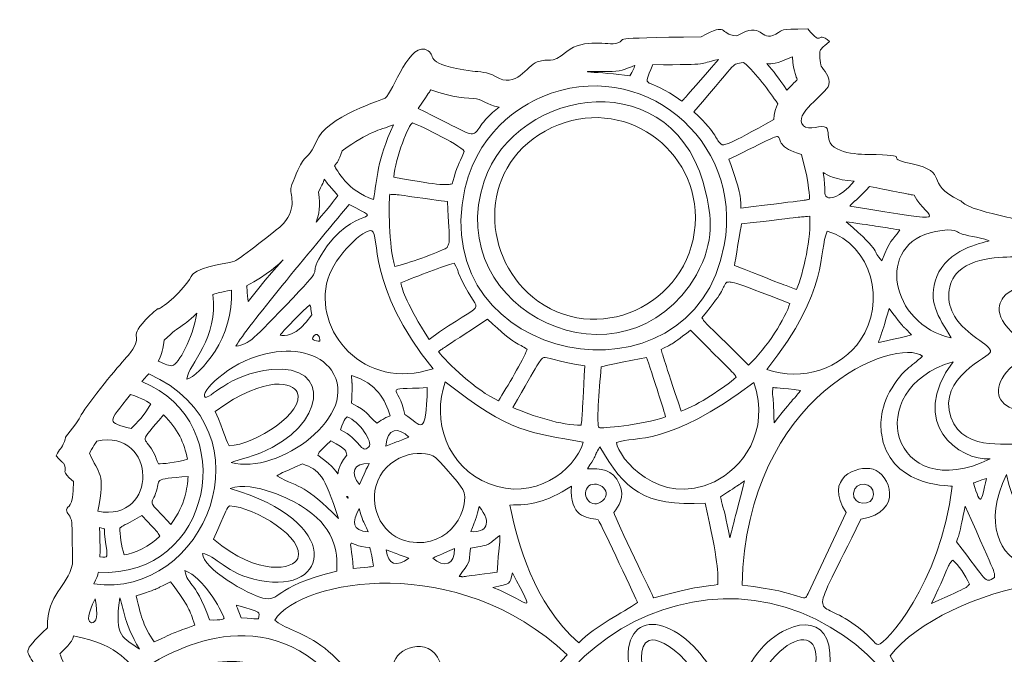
# Model space of a CAD drawing. Header units: inches. Extents: x 45 to 816, y 18 to 847.
# Tile 3 of 5: x 45 to 437, y 595 to 847. Entities that reach past the tile are written whole.
import ezdxf

# ---------------------------------------------------------------- set-up
doc = ezdxf.new("R2010")
doc.units = ezdxf.units.IN
doc.header["$MEASUREMENT"] = 0
doc.layers.add('Layer 1', color=7, linetype='Continuous')

msp = doc.modelspace()

# ---------------------------------------------------------------- linework, layer by layer
at = {"layer": 'Layer 1', "lineweight": 0}
for points, knots in [([(57.69, 560.61), (56.19, 561.39), (57.04, 562.72), (51.96, 565.59), (52.01, 581.51), (53.72, 577.62), (54.49, 580.3), (54.93, 581.79), (52.3, 588.13), (51.71, 589.35), (48.23, 596.55), (45.29, 594.41), (56.32, 605.12), (56.34, 619.07), (64.18, 620.88), (66.26, 630.34), (66.41, 631.05), (66.09, 646.66), (66.07, 646.8), (65.68, 649.97), (63.8, 650.45), (63.96, 651.95), (64.21, 654.23), (66.7, 651.57), (66.7, 663.35), (61.23, 667.69), (64.28, 667.07), (63.17, 669.78), (62.62, 671.11), (62.77, 669.91), (59.84, 673.5), (61.25, 676.62), (61.9, 676.08), (63.06, 679.18), (64.23, 682.27), (62.55, 679.76), (64.49, 682.18), (70.25, 689.32), (68.43, 688.03), (71.25, 692.01), (79.82, 704.1), (87.54, 712.3), (89.36, 714.64), (95.39, 722.37), (86.99, 719.52), (97.12, 729.3), (102.6, 734.59), (98.13, 729.69), (103.85, 734.18), (111.57, 740.24), (113.78, 745.48), (114.41, 746.05), (117.52, 748.85), (129.49, 750.43), (130.84, 750.94), (132.59, 751.61), (148.82, 764.45), (149.03, 764.66), (156.1, 771.46), (152.99, 776.93), (153.17, 779.86), (153.22, 780.68), (156.05, 787.46), (157.06, 789.36), (159.05, 793.14), (161.14, 792.64), (163.41, 798.72), (167, 808.33), (190.44, 815.52), (190.78, 815.79), (193.94, 818.31), (200.71, 839.57), (207.86, 834.68), (211.35, 832.3), (205.68, 829.3), (225.49, 826.61), (228.38, 826.22), (231.53, 826.37), (234.73, 824.42), (242.92, 819.44), (247.16, 828.76), (251.26, 830.25), (256.37, 832.12), (256.24, 828.84), (263.04, 834.36), (269.96, 839.96), (279.71, 836.66), (283, 837.72), (288.44, 839.47), (275.95, 839.63), (316.59, 840.27), (327.84, 846.31), (323, 841.31), (330.78, 840.58), (341.08, 847.05), (339.88, 837.8), (346.22, 841.28), (350.12, 843.41), (346.39, 843.07), (359.01, 843.43), (365.48, 835.54), (361.84, 843.22), (367.69, 838.37), (364.46, 835.65), (364.25, 835.44), (363.97, 834.78), (363.54, 833.73), (363.86, 829.77), (364.37, 828.58), (365, 827.09), (368.33, 824.38), (367.39, 821.11), (366.33, 817.39), (352.83, 809.34), (357.23, 804.84), (359.31, 802.7), (364.67, 805.4), (366.27, 804.16), (367.48, 803.23), (366.88, 799.61), (367.89, 798), (371.18, 792.75), (384.14, 793.47), (386.15, 793.38), (401.38, 792.72), (388.11, 792.31), (399.98, 789.79), (416.29, 786.33), (404.6, 782.26), (419.57, 775.09), (421.31, 774.25), (420.19, 772.43), (438.28, 768.51), (446.17, 766.8), (441.99, 764.09), (449.63, 764.5), (456.4, 764.87), (459.04, 773.14), (459.27, 774.14), (460.56, 779.75), (451.55, 782.51), (465.55, 790.49), (469.11, 792.51), (467.39, 793.4), (475.71, 793.42), (487.38, 793.45), (486.5, 790.27), (490.82, 785.76), (494.96, 785.26), (504.44, 785.27), (505.67, 784.79), (509.58, 783.27), (511.73, 779.59), (512.13, 779.38), (514.04, 778.36), (526.87, 779.77), (532.37, 777.72), (540.51, 774.69), (543.05, 775.44), (544.71, 775.14), (546.51, 774.81), (549.88, 772.21), (551.89, 772.54), (554.02, 772.9), (551.77, 773.66), (557.55, 775.38), (563.23, 777.07), (560.45, 780.81), (570.01, 779.74), (575.74, 784.9), (577.15, 781.06), (582.78, 779.21), (589.9, 776.88), (600.52, 779.29), (602.37, 778.78), (606.66, 777.61), (613.93, 763.86), (612.4, 755.61), (610.18, 743.56), (612.21, 746.4), (609.73, 743.54), (601.29, 746.34), (595.48, 761.24), (591.55, 764.52), (591.02, 764.17), (587.34, 762.42), (590.88, 756.17), (597.98, 743.62), (597.47, 748.05), (599.52, 745.78), (601.3, 743.82), (598.13, 744.85), (609.89, 726.35), (613.95, 719.96), (614.17, 713.02), (624.22, 702.71), (627.2, 699.66), (627.66, 700.48), (628.58, 699.13), (631.1, 695.39), (625.55, 694.32), (633.82, 685.15), (642.48, 675.56), (641.59, 678.92), (643.26, 675.19), (649.53, 661.16), (649.36, 673.72), (650.99, 653.63), (653.54, 622.11), (668.39, 646.6), (675.77, 610.67), (676.51, 607.08), (676.9, 608.62), (678.43, 605.81), (679.47, 603.89), (679.11, 602.89), (680.8, 600.9), (686.96, 593.67), (684.61, 598.06), (688.85, 595.14), (705.28, 583.84), (697.92, 593.7), (712.93, 578.85), (717.98, 573.85), (714.06, 575.87), (720.13, 572.18), (732.98, 564.35), (721.18, 557.38), (722.07, 554.81), (722.57, 553.36), (725.95, 553.4), (728.19, 551.57), (738.36, 543.26), (739.54, 539.99), (746.34, 541.09), (752.88, 542.14), (751.57, 544.41), (755.6, 545.7), (761.78, 547.67), (759.79, 543.81), (768.08, 548.57), (770.97, 550.23), (779.21, 550.24), (781.93, 551.4), (791.55, 555.48), (787.25, 555.55), (792.65, 556.49), (796.65, 557.19), (803.04, 556.88), (804.76, 557.68), (814.88, 562.38), (815.6, 563.07), (815.3, 551.29), (815.13, 544.66), (814.31, 544.25), (812, 541.62), (812.85, 523.54), (813.28, 535.16), (804.03, 514.69), (790.24, 484.18), (801.32, 497.98), (785.52, 474.43), (780.25, 466.57), (783.98, 469.12), (770.13, 457.13), (767.44, 454.8), (768.1, 453.54), (765.34, 450.72), (756.31, 441.53), (760.27, 447.85), (738.69, 426.16), (715.25, 402.6), (715.49, 400.61), (709.07, 396.04), (704.95, 393.1), (705.44, 391.24), (702.6, 388.77), (694.26, 381.54), (695.16, 378.61), (689.2, 368.33), (689.14, 368.23), (684.04, 361.24), (682.94, 357.36), (680.77, 349.64), (679.85, 353.14), (679.27, 348.86), (678.22, 341.08), (687.71, 339.39), (685.94, 331.1), (683.77, 321), (685.35, 324.59), (684.59, 321.43), (683.47, 316.86), (682.73, 322.72), (688.79, 309.36), (690.7, 305.15), (689.32, 302.11), (691.29, 299.16), (694.13, 294.9), (695.67, 295.4), (696.43, 294.23), (697.22, 293.02), (696.95, 286.86), (696.75, 286.3), (695.73, 283.39), (692.43, 284.71), (693.14, 274.67), (694.23, 259.36), (692.78, 257.49), (693.11, 251.95), (693.35, 247.74), (694.05, 244.7), (693.02, 242.56), (692.46, 241.38), (691.43, 240.75), (691.25, 239.87), (691.07, 239), (691.95, 237.41), (691.78, 236.4), (691.69, 235.87), (689.69, 232.63), (689.66, 232.61), (688.24, 231.15), (685.38, 231.1), (683.58, 228.45), (681.05, 224.74), (685.31, 227.73), (678.09, 221.8), (674.22, 218.63), (674.22, 218.16), (674.18, 218.13), (671.82, 216.29), (666.6, 218.09), (663, 215.81), (655.07, 210.77), (660.47, 215.04), (653.17, 211.28), (644.82, 206.99), (649, 207.14), (645.22, 202.47), (641.83, 198.29), (641.56, 198.83), (637.92, 198.83), (616.6, 177.04), (621.68, 183.53), (624.8, 175.31), (625.78, 172.72), (625.44, 163.07), (625.88, 161.81), (626.48, 160.08), (627.05, 160.83), (628.79, 157.38), (626.41, 143.91), (624.18, 145.44), (627.13, 139.67), (623.13, 131.49), (615.57, 128.26), (610.53, 126.97), (609.53, 126.71), (598.64, 122.2), (597.98, 121.48), (594.46, 117.62), (596.77, 112.49), (596.51, 110.04), (596.35, 108.61), (596.63, 110), (592.33, 98.32), (587.45, 85.09), (589.12, 88.18), (579.46, 79.07), (579.36, 78.98), (526.76, 30.4), (526.66, 30.31), (515.35, 31.64), (516.36, 27.82), (512.14, 26.96), (508.07, 26.14), (486.69, 27.31), (482.02, 26.94), (478.07, 26.62), (477.44, 25.71), (470.05, 25.54), (458.42, 25.29), (462.05, 17.58), (454.19, 21.94), (450.78, 23.83), (449.53, 23.4), (448.4, 24.08), (446.92, 24.98), (437.26, 37.44), (439.1, 42.35), (439.45, 43.28), (440.22, 43.88), (442.75, 46.22), (439.15, 63.78), (437.87, 58.21), (435.86, 65.95), (434.54, 71), (433.92, 67.86), (432.34, 73.71), (431.25, 77.71), (431.16, 76.45), (429.97, 78.88), (423.31, 92.41), (430.21, 84.95), (414.12, 101.17), (403.88, 111.5), (408.21, 128.32), (405.79, 134.6), (397.95, 154.95), (405.07, 158.13), (394.43, 173.29), (394.36, 173.39), (381.01, 199.18), (376.07, 206.34), (374.09, 209.22), (376.72, 206.15), (372.77, 213.65), (372.04, 215.02), (371.76, 216.62), (371.52, 221.84), (370.56, 243.45), (374.01, 233.94), (374.95, 244.87), (375.47, 250.85), (376.94, 246.47), (378.62, 256.03), (380.75, 268.07), (389, 275.22), (392.72, 278.87), (393.71, 297.46), (394.36, 288.7), (395.87, 293.67), (397.5, 299.04), (387.11, 301.72), (388.16, 311.96), (390.26, 332.57), (388.83, 325.97), (382.07, 338.91), (380.85, 341.24), (379.7, 341.86), (379.34, 342.51), (378.56, 343.93), (378.67, 349.69), (378.27, 350.71), (377.68, 352.18), (375.77, 353.25), (375.22, 354.59), (373.27, 359.27), (378.68, 357.23), (368.54, 368.03), (328.98, 410.15), (339.94, 407.28), (342.27, 412.82), (342.65, 413.72), (342.77, 415.24), (343.71, 416.2), (344.88, 417.39), (348.05, 417.63), (348.4, 418.49), (348.95, 419.86), (346.43, 421.1), (346.11, 422.81), (345.99, 423.41), (346.2, 422.81), (346.51, 430.45), (339.4, 435.28), (345.91, 431.79), (347.34, 441.49), (347.88, 445.17), (347.15, 446.44), (348.03, 448.31), (351.47, 455.57), (349.71, 455.04), (348.04, 457.56), (346.46, 459.93), (346.84, 461.96), (345.36, 463.16), (343.92, 464.33), (341.54, 463.8), (340.48, 464.38), (340.43, 464.41), (335.8, 469.19), (335.56, 469.57), (330.94, 476.84), (330.45, 470.82), (324.37, 470.97), (312.05, 471.27), (316.79, 469.78), (312.39, 468.33), (312.13, 468.25), (308.91, 467.47), (306.35, 469.09), (297.41, 474.75), (300.72, 480.42), (291.73, 487.27), (290.29, 488.37), (289, 490.79), (251.2, 488.76), (248.78, 486.41), (248.18, 485.79), (247.52, 485.48), (247.36, 485.41), (228.59, 481.35), (227.82, 480.89), (206.94, 468.47), (212.8, 478.09), (197.13, 478.48), (172.57, 479.09), (154.24, 460.54), (136.04, 476.09), (93.02, 512.81), (106.05, 497.5), (94.47, 509.72), (85.94, 518.72), (88.62, 521.53), (86.98, 525.47), (81, 539.86), (77.04, 538.05), (75.64, 541.31), (74.08, 544.95), (77.78, 543.12), (71.15, 548.59), (67.73, 551.41), (68.43, 549.47), (66.67, 552.87), (61.19, 563.45), (60.08, 559.38), (57.69, 560.61)], [0, 0, 0, 0, 1, 1, 1, 2, 2, 2, 3, 3, 3, 4, 4, 4, 5, 5, 5, 6, 6, 6, 7, 7, 7, 8, 8, 8, 9, 9, 9, 10, 10, 10, 11, 11, 11, 12, 12, 12, 13, 13, 13, 14, 14, 14, 15, 15, 15, 16, 16, 16, 17, 17, 17, 18, 18, 18, 19, 19, 19, 20, 20, 20, 21, 21, 21, 22, 22, 22, 23, 23, 23, 24, 24, 24, 25, 25, 25, 26, 26, 26, 27, 27, 27, 28, 28, 28, 29, 29, 29, 30, 30, 30, 31, 31, 31, 32, 32, 32, 33, 33, 33, 34, 34, 34, 35, 35, 35, 36, 36, 36, 37, 37, 37, 38, 38, 38, 39, 39, 39, 40, 40, 40, 41, 41, 41, 42, 42, 42, 43, 43, 43, 44, 44, 44, 45, 45, 45, 46, 46, 46, 47, 47, 47, 48, 48, 48, 49, 49, 49, 50, 50, 50, 51, 51, 51, 52, 52, 52, 53, 53, 53, 54, 54, 54, 55, 55, 55, 56, 56, 56, 57, 57, 57, 58, 58, 58, 59, 59, 59, 60, 60, 60, 61, 61, 61, 62, 62, 62, 63, 63, 63, 64, 64, 64, 65, 65, 65, 66, 66, 66, 67, 67, 67, 68, 68, 68, 69, 69, 69, 70, 70, 70, 71, 71, 71, 72, 72, 72, 73, 73, 73, 74, 74, 74, 75, 75, 75, 76, 76, 76, 77, 77, 77, 78, 78, 78, 79, 79, 79, 80, 80, 80, 81, 81, 81, 82, 82, 82, 83, 83, 83, 84, 84, 84, 85, 85, 85, 86, 86, 86, 87, 87, 87, 88, 88, 88, 89, 89, 89, 90, 90, 90, 91, 91, 91, 92, 92, 92, 93, 93, 93, 94, 94, 94, 95, 95, 95, 96, 96, 96, 97, 97, 97, 98, 98, 98, 99, 99, 99, 100, 100, 100, 101, 101, 101, 102, 102, 102, 103, 103, 103, 104, 104, 104, 105, 105, 105, 106, 106, 106, 107, 107, 107, 108, 108, 108, 109, 109, 109, 110, 110, 110, 111, 111, 111, 112, 112, 112, 113, 113, 113, 114, 114, 114, 115, 115, 115, 116, 116, 116, 117, 117, 117, 118, 118, 118, 119, 119, 119, 120, 120, 120, 121, 121, 121, 122, 122, 122, 123, 123, 123, 124, 124, 124, 125, 125, 125, 126, 126, 126, 127, 127, 127, 128, 128, 128, 129, 129, 129, 130, 130, 130, 131, 131, 131, 132, 132, 132, 133, 133, 133, 134, 134, 134, 135, 135, 135, 136, 136, 136, 137, 137, 137, 138, 138, 138, 139, 139, 139, 140, 140, 140, 141, 141, 141, 142, 142, 142, 143, 143, 143, 144, 144, 144, 145, 145, 145, 146, 146, 146, 147, 147, 147, 148, 148, 148, 149, 149, 149, 150, 150, 150, 151, 151, 151, 152, 152, 152, 153, 153, 153, 154, 154, 154, 155, 155, 155, 156, 156, 156, 157, 157, 157, 158, 158, 158, 159, 159, 159, 160, 160, 160, 161, 161, 161, 162, 162, 162, 163, 163, 163, 164, 164, 164, 165, 165, 165, 166, 166, 166, 167, 167, 167, 168, 168, 168, 169, 169, 169, 170, 170, 170, 171, 171, 171, 172, 172, 172, 173, 173, 173, 174, 174, 174, 175, 175, 175, 176, 176, 176, 176]), ([(222.53, 779.81), (206.63, 709.93), (313.3, 689.46), (325.75, 757.31), (333.49, 799.49), (292.34, 832.99), (253.24, 816.37), (249.52, 814.8), (228.41, 805.68), (222.53, 779.81)], [0, 0, 0, 0, 1, 1, 1, 2, 2, 2, 3, 3, 3, 3]), ([(314.64, 745.56), (286.21, 696.38), (212.76, 730.97), (230.18, 782.86), (242.78, 820.38), (306.99, 831.08), (318.61, 777.53), (320.28, 769.83), (322.24, 758.7), (314.64, 745.56)], [0, 0, 0, 0, 1, 1, 1, 2, 2, 2, 3, 3, 3, 3]), ([(288.19, 824.76), (292.48, 832.66), (289.26, 826.53), (281.1, 826.5), (260.48, 826.42), (276.95, 826.33), (288.19, 824.76)], [0, 0, 0, 0, 1, 1, 1, 2, 2, 2, 2]), ([(297.28, 829.16), (292.88, 818.01), (294.13, 825.65), (308.82, 814.57), (310.66, 816.53), (307.21, 812.61), (323.48, 831.24), (314.21, 829.35), (322.16, 829.09), (297.28, 829.16)], [0, 0, 0, 0, 1, 1, 1, 2, 2, 2, 3, 3, 3, 3]), ([(347.01, 813.61), (343.6, 818.74), (338.59, 825.58), (333.44, 830.05), (327.78, 828.54), (333.23, 832.99), (313.67, 810.44), (324.23, 800.35), (321.41, 799.98), (324.92, 797.19), (325.92, 797.38), (326.88, 796.76), (345.51, 807.35), (345.63, 809.06), (345.45, 809.89), (347.01, 813.61)], [0, 0, 0, 0, 1, 1, 1, 2, 2, 2, 3, 3, 3, 4, 4, 4, 5, 5, 5, 5]), ([(352.88, 832.32), (345.7, 829.17), (345.21, 829.5), (342.67, 829.59), (345.66, 826.03), (347.08, 824.42), (350.68, 819.04), (357.45, 826.44), (353.92, 818.96), (352.88, 832.32)], [0, 0, 0, 0, 1, 1, 1, 2, 2, 2, 3, 3, 3, 3]), ([(209.01, 819.16), (207.53, 817.08), (209.33, 819.67), (203.87, 811.78), (235.53, 796.12), (220.33, 800.46), (236.16, 812.21), (230.63, 813.41), (230.15, 815.01), (227.16, 815.51), (223.76, 816.08), (217.84, 815.74), (209.01, 819.16)], [0, 0, 0, 0, 1, 1, 1, 2, 2, 2, 3, 3, 3, 4, 4, 4, 4]), ([(314.24, 768.33), (314.23, 797.95), (282.33, 818.26), (254.44, 802.74), (227.19, 787.58), (229.13, 751.14), (251.59, 735.1), (277.6, 716.53), (314.24, 735.73), (314.24, 768.33)], [0, 0, 0, 0, 1, 1, 1, 2, 2, 2, 3, 3, 3, 3]), ([(327.62, 791.51), (332.81, 777.24), (332.3, 775.21), (332.35, 772.1), (361.44, 775.65), (357.23, 775.08), (359.65, 775.62), (359.63, 776.43), (359.87, 780.69), (356.52, 793.46), (338, 798.45), (360.3, 807.47), (327.62, 791.51)], [0, 0, 0, 0, 1, 1, 1, 2, 2, 2, 3, 3, 3, 4, 4, 4, 4]), ([(173.67, 794.93), (172.09, 790.48), (171.9, 790.57), (170.63, 788.84), (171.3, 787.65), (175.74, 778.78), (186.16, 775.5), (187.58, 783.56), (187.47, 790.91), (194.04, 805.15), (187.92, 802.99), (184.76, 802.75), (173.67, 794.93)], [0, 0, 0, 0, 1, 1, 1, 2, 2, 2, 3, 3, 3, 4, 4, 4, 4]), ([(222.28, 794.64), (220.45, 797.45), (202.04, 806.1), (201.66, 806), (200.28, 805.64), (194.81, 792.17), (194.16, 784.36), (214.16, 780.73), (215.3, 781.35), (217.46, 781.69), (219.65, 789.94), (219.83, 788.54), (222.28, 794.64)], [0, 0, 0, 0, 1, 1, 1, 2, 2, 2, 3, 3, 3, 4, 4, 4, 4]), ([(365.1, 786.25), (366.4, 778.64), (364.99, 777.6), (366.66, 776.45), (367.76, 775.69), (371.33, 775.65), (377.52, 782.79), (370.08, 783.17), (366.85, 785.28), (365.1, 786.25)], [0, 0, 0, 0, 1, 1, 1, 2, 2, 2, 3, 3, 3, 3]), ([(164.29, 778.48), (164.99, 772.45), (164.47, 770.07), (163.29, 766.45), (169.68, 773.89), (171.33, 776.25), (171.96, 777.08), (167.23, 782.47), (168.12, 781.41), (166.54, 783.56), (165.88, 781.83), (166.75, 783.6), (164.29, 778.48)], [0, 0, 0, 0, 1, 1, 1, 2, 2, 2, 3, 3, 3, 4, 4, 4, 4]), ([(401.28, 777.2), (397.66, 777.92), (400.1, 777.43), (383.55, 780.72), (375.44, 772.01), (379.59, 777.17), (375.67, 772.83), (419.73, 765.74), (406.93, 767.13), (401.28, 777.2)], [0, 0, 0, 0, 1, 1, 1, 2, 2, 2, 3, 3, 3, 3]), ([(192.59, 777.56), (192.15, 773.74), (192.13, 757.15), (194.65, 748.81), (199.51, 750.04), (211.41, 754.1), (215.44, 756.34), (216.42, 758.67), (216.67, 756.95), (215.52, 774.65), (194.44, 777.59), (195.49, 777.49), (192.59, 777.56)], [0, 0, 0, 0, 1, 1, 1, 2, 2, 2, 3, 3, 3, 4, 4, 4, 4]), ([(501.47, 774.25), (490.02, 774.7), (491, 774.79), (489.34, 775.01), (484.73, 769.52), (483.4, 764.95), (481.09, 764.97), (478.24, 764.99), (477.54, 771.75), (469.83, 778.11), (470.49, 770.92), (468.72, 766.62), (465.41, 761.95), (470.68, 761.64), (475.31, 758.67), (481.46, 747.47), (484.5, 752.3), (492.14, 766.4), (501.88, 760.48), (509.25, 756), (505.24, 741.5), (504.64, 738.86), (530.91, 745.63), (536.5, 728.61), (512.89, 715.69), (537.28, 701.65), (529.17, 685.92), (504.39, 692.76), (505.89, 686.11), (508.95, 673.44), (500.73, 670.18), (490.78, 666.24), (483.75, 679.84), (481.34, 683.66), (480.55, 682.21), (472.83, 666.59), (462.44, 670.09), (452.63, 673.4), (457.55, 689.95), (458.17, 692.51), (433.61, 686.06), (424.65, 702.38), (450.04, 715.69), (432.17, 725.9), (434.44, 733.18), (436.81, 736.46), (442.02, 743.73), (456.21, 739.37), (458.29, 738.98), (455.44, 749.23), (456.61, 752.94), (457.23, 755.34), (450.95, 752.84), (447.21, 753.47), (444.08, 753.99), (443.93, 753.83), (444.34, 753.5), (443.21, 752.98), (441.4, 752.13), (426.27, 753.86), (418.96, 746.87), (414.13, 742.25), (414.11, 734.59), (417.39, 729.04), (421.94, 721.33), (431.93, 717.71), (431.78, 714.94), (431.67, 712.92), (410.48, 704.66), (415.93, 688.86), (421.18, 673.63), (442.11, 680.07), (444.13, 677.35), (445.12, 676.02), (441.58, 662.39), (448.19, 654.43), (451.17, 650.84), (458.2, 646.66), (466.6, 650.91), (476.97, 656.15), (477.42, 666), (481.35, 665.98), (485.23, 665.95), (486.03, 655.4), (496.85, 650.66), (507.69, 645.91), (519.46, 653.58), (518.8, 669.42), (518.48, 677.22), (517.02, 675.16), (520.16, 678.92), (540.37, 677.17), (547.65, 684), (547.7, 693.72), (547.78, 709.3), (530.36, 711.54), (531.08, 715.88), (531.69, 719.57), (549.99, 724.76), (547.36, 739.86), (544.74, 754.94), (528.08, 752.11), (518.94, 752.97), (517.75, 758.29), (519.37, 760.32), (518.05, 768.09), (506.97, 768.41), (508.45, 768.26), (501.47, 774.25)], [0, 0, 0, 0, 1, 1, 1, 2, 2, 2, 3, 3, 3, 4, 4, 4, 5, 5, 5, 6, 6, 6, 7, 7, 7, 8, 8, 8, 9, 9, 9, 10, 10, 10, 11, 11, 11, 12, 12, 12, 13, 13, 13, 14, 14, 14, 15, 15, 15, 16, 16, 16, 17, 17, 17, 18, 18, 18, 19, 19, 19, 20, 20, 20, 21, 21, 21, 22, 22, 22, 23, 23, 23, 24, 24, 24, 25, 25, 25, 26, 26, 26, 27, 27, 27, 28, 28, 28, 29, 29, 29, 30, 30, 30, 31, 31, 31, 32, 32, 32, 33, 33, 33, 34, 34, 34, 35, 35, 35, 36, 36, 36, 36]), ([(176.45, 773.56), (161.01, 754.97), (135.8, 724.84), (131.32, 717.14), (137.06, 718.17), (137.58, 719.17), (154.13, 736.38), (167.9, 750.71), (159.52, 743.98), (165.27, 753.38), (178.45, 774.94), (192.63, 764.78), (176.45, 773.56)], [0, 0, 0, 0, 1, 1, 1, 2, 2, 2, 3, 3, 3, 4, 4, 4, 4]), ([(354.56, 739.71), (357.21, 745.87), (360.46, 760.84), (359.77, 768.83), (354.2, 768.39), (359.76, 768.94), (332.6, 765.79), (332.41, 764.69), (329.99, 750.39), (329.81, 749.29), (351.64, 740.68), (349.66, 741.41), (354.56, 739.71)], [0, 0, 0, 0, 1, 1, 1, 2, 2, 2, 3, 3, 3, 4, 4, 4, 4]), ([(395.69, 763.37), (387.35, 764.73), (387.92, 764.67), (374.33, 766.64), (389.41, 753.58), (384.05, 755.69), (388.47, 751.15), (391.82, 759.86), (392.42, 758.72), (395.69, 763.37)], [0, 0, 0, 0, 1, 1, 1, 2, 2, 2, 3, 3, 3, 3]), ([(431.23, 759), (426.36, 761.08), (422.46, 760.77), (419.23, 762.21), (418.58, 762.5), (417.81, 764.32), (409.87, 762.79), (385.32, 758.05), (391.94, 725.73), (416.07, 720.42), (410.77, 729.18), (406.56, 734.93), (410.35, 744.81), (414.46, 755.49), (427.96, 758.21), (431.23, 759)], [0, 0, 0, 0, 1, 1, 1, 2, 2, 2, 3, 3, 3, 4, 4, 4, 5, 5, 5, 5]), ([(135.63, 741.17), (135.69, 740.47), (135.61, 741.59), (136.17, 734.86), (157.99, 762.39), (151.51, 749.14), (135.63, 741.17)], [0, 0, 0, 0, 1, 1, 1, 2, 2, 2, 2]), ([(185.45, 763.02), (182.58, 764.23), (170.72, 753.13), (167.95, 743.84), (161.86, 723.44), (182.17, 698.94), (209.82, 708.16), (182.99, 741.25), (188.99, 761.52), (185.45, 763.02)], [0, 0, 0, 0, 1, 1, 1, 2, 2, 2, 3, 3, 3, 3]), ([(342.67, 707.92), (356.91, 702.84), (372.41, 708.37), (380, 719.6), (390.14, 734.61), (384.81, 757.32), (366.73, 762.9), (363.03, 754.91), (368.17, 739.78), (342.67, 707.92)], [0, 0, 0, 0, 1, 1, 1, 2, 2, 2, 3, 3, 3, 3]), ([(196.96, 742.38), (197.8, 739.12), (199.2, 734), (208.24, 719.81), (232.17, 737.4), (229, 727.41), (221.16, 743.54), (218.8, 748.43), (220.46, 746.34), (218.19, 750.17), (213.83, 748.96), (203.96, 745.18), (196.96, 742.38)], [0, 0, 0, 0, 1, 1, 1, 2, 2, 2, 3, 3, 3, 4, 4, 4, 4]), ([(326.75, 742.62), (324.02, 739.09), (327.05, 740.95), (316.87, 728.42), (318.67, 725.81), (315.52, 729.22), (335.39, 709.62), (342.84, 716.45), (350.18, 728.61), (351.89, 734.13), (326.83, 743.87), (328.88, 742.64), (326.75, 742.62)], [0, 0, 0, 0, 1, 1, 1, 2, 2, 2, 3, 3, 3, 4, 4, 4, 4]), ([(122.15, 737.67), (124.74, 720.48), (112.35, 709.9), (111.83, 703.97), (116.78, 705.28), (130.87, 720.81), (129.56, 739.45), (125, 738.61), (124.39, 738.33), (122.15, 737.67)], [0, 0, 0, 0, 1, 1, 1, 2, 2, 2, 3, 3, 3, 3]), ([(161.53, 729.64), (161.03, 733.81), (161.04, 732.75), (160.8, 733.64), (153.25, 726.69), (149.94, 722.72), (148.91, 721.51), (150.29, 721.28), (155.62, 720.51), (161.53, 729.64)], [0, 0, 0, 0, 1, 1, 1, 2, 2, 2, 3, 3, 3, 3]), ([(102.82, 719.5), (101.84, 713.89), (101.75, 713.79), (100.47, 711.16), (103.16, 710.02), (105.01, 709.14), (106.07, 709.41), (108.55, 710.04), (114.02, 720.06), (115.83, 730.22), (108.56, 723.52), (110.26, 726.57), (102.82, 719.5)], [0, 0, 0, 0, 1, 1, 1, 2, 2, 2, 3, 3, 3, 4, 4, 4, 4]), ([(391.43, 732.16), (387.34, 718.56), (388.39, 722.53), (387.13, 718.62), (389.02, 718.98), (393.7, 719.87), (400.34, 721.64), (394.74, 727.73), (400.21, 720.52), (391.43, 732.16)], [0, 0, 0, 0, 1, 1, 1, 2, 2, 2, 3, 3, 3, 3]), ([(247.28, 715.8), (243.45, 718.76), (243.29, 716.79), (231.53, 727.82), (211.91, 715.09), (213.93, 716.36), (212, 714.96), (215.35, 710.79), (226.85, 699.39), (235.9, 695.43), (239.14, 700.74), (245.79, 711.7), (247.28, 715.8)], [0, 0, 0, 0, 1, 1, 1, 2, 2, 2, 3, 3, 3, 4, 4, 4, 4]), ([(164.8, 719.2), (164.84, 719.25), (164.56, 723.1), (162.53, 721.33), (160.18, 719.28), (164.67, 719.05), (164.8, 719.2)], [0, 0, 0, 0, 1, 1, 1, 2, 2, 2, 2]), ([(312.34, 723.45), (302.76, 716.3), (306.21, 718.87), (300.69, 715.81), (301.43, 712.81), (301.62, 712.26), (308.57, 691.3), (315.59, 693.77), (325.54, 700.57), (330.53, 704.77), (329.33, 706.59), (333.2, 702.63), (312.34, 723.45)], [0, 0, 0, 0, 1, 1, 1, 2, 2, 2, 3, 3, 3, 4, 4, 4, 4]), ([(332.84, 622.02), (358.48, 619.27), (357.08, 614.28), (359.17, 618.72), (359.17, 618.72), (374.33, 650.9), (374.33, 650.9), (365.11, 664.79), (378.55, 669.9), (384.98, 668.15), (391.54, 666.37), (397.6, 651.14), (380.16, 648.35), (359.23, 605.37), (361.6, 617.3), (376.59, 607.1), (384.51, 601.71), (385.45, 598.37), (387.09, 598.38), (389.71, 598.4), (411.69, 622.03), (416.46, 661.39), (414.13, 661.68), (391.14, 661.57), (388.31, 682.49), (388.05, 684.37), (387.14, 691.78), (392.52, 700.59), (396.93, 707.81), (400.06, 708.85), (404.66, 713.14), (394.5, 721.12), (334.53, 698.37), (332.84, 622.02)], [0, 0, 0, 0, 1, 1, 1, 2, 2, 2, 3, 3, 3, 4, 4, 4, 5, 5, 5, 6, 6, 6, 7, 7, 7, 8, 8, 8, 9, 9, 9, 10, 10, 10, 11, 11, 11, 11]), ([(129.45, 670.88), (148.19, 665.51), (181.63, 690), (169.35, 707.59), (164.7, 714.27), (154.27, 716.79), (143.21, 714.11), (127.58, 710.32), (116.99, 698.51), (119.06, 696.88), (120.67, 695.62), (128.43, 706.14), (145.52, 707.84), (169.89, 710.26), (167.13, 685.3), (141.23, 674.72), (136.28, 672.7), (133.31, 672.35), (129.45, 670.88)], [0, 0, 0, 0, 1, 1, 1, 2, 2, 2, 3, 3, 3, 4, 4, 4, 5, 5, 5, 6, 6, 6, 6]), ([(253.88, 712.6), (252.7, 712.21), (251.83, 710.68), (241.6, 692.76), (249, 689.44), (261.42, 685.46), (268.78, 685.72), (269.14, 688.53), (269.09, 687.28), (270.24, 709.26), (258.15, 711.19), (255.15, 713.02), (253.88, 712.6)], [0, 0, 0, 0, 1, 1, 1, 2, 2, 2, 3, 3, 3, 4, 4, 4, 4]), ([(302.39, 688.99), (300.69, 695.28), (298.77, 700.47), (294.86, 712.65), (277.79, 709.34), (278.54, 709.34), (276.8, 708.86), (275.85, 699.24), (274.75, 685.62), (275.95, 684.71), (276.52, 684.27), (292.69, 685.7), (302.39, 688.99)], [0, 0, 0, 0, 1, 1, 1, 2, 2, 2, 3, 3, 3, 4, 4, 4, 4]), ([(416.8, 710.95), (379.53, 700.08), (392.51, 653.27), (431.6, 672.25), (419.56, 671.46), (398.41, 686.44), (416.8, 710.95)], [0, 0, 0, 0, 1, 1, 1, 2, 2, 2, 2]), ([(76.61, 627.19), (76.14, 625.78), (76.94, 627.42), (74.85, 622.52), (118.7, 616.18), (146.96, 683.57), (96.64, 706.18), (96.46, 705.97), (94.96, 704.3), (93.84, 703.05), (134.16, 687.01), (121.93, 624.55), (76.61, 627.19)], [0, 0, 0, 0, 1, 1, 1, 2, 2, 2, 3, 3, 3, 4, 4, 4, 4]), ([(123.07, 691.18), (127.16, 682.21), (126.5, 681.47), (128.69, 677.5), (138.95, 677.86), (159.37, 690.96), (155.71, 698.88), (154.14, 702.26), (144.14, 706.29), (123.07, 691.18)], [0, 0, 0, 0, 1, 1, 1, 2, 2, 2, 3, 3, 3, 3]), ([(177.42, 705.49), (177.46, 699.7), (177.85, 706.22), (177.42, 694.45), (184.71, 690.48), (182.4, 690.93), (187.45, 686.51), (190.73, 688.63), (189.74, 688.14), (192.71, 689.36), (190.76, 695.99), (187.56, 702.18), (177.42, 705.49)], [0, 0, 0, 0, 1, 1, 1, 2, 2, 2, 3, 3, 3, 4, 4, 4, 4]), ([(198.58, 689.92), (205.34, 685.7), (206.92, 680.01), (207.55, 700.67), (188.67, 699.49), (196.34, 702.31), (198.58, 689.92)], [0, 0, 0, 0, 1, 1, 1, 2, 2, 2, 2]), ([(214.67, 702.95), (209.28, 687.54), (215.25, 669.11), (232.24, 662.33), (249.63, 655.39), (266.31, 667.39), (269.63, 678.92), (248.4, 682.88), (240.85, 682.33), (214.67, 702.95)], [0, 0, 0, 0, 1, 1, 1, 2, 2, 2, 3, 3, 3, 3]), ([(282.84, 678.78), (283.47, 672.85), (299.77, 652.67), (321.82, 663.2), (332.73, 668.42), (344.19, 683), (337.57, 702.7), (302.31, 676.4), (290.74, 681.72), (282.84, 678.78)], [0, 0, 0, 0, 1, 1, 1, 2, 2, 2, 3, 3, 3, 3]), ([(345.14, 700.65), (344.61, 695.67), (345.27, 701.59), (345.58, 686.57), (355.78, 699.7), (352.59, 694.66), (356.08, 699.56), (348.92, 700.56), (345.24, 700.64), (345.14, 700.65)], [0, 0, 0, 0, 1, 1, 1, 2, 2, 2, 3, 3, 3, 3]), ([(89.7, 684.38), (92.05, 686.76), (94.8, 689.33), (97.47, 694.21), (96.23, 694.98), (94.49, 696.22), (89.41, 697.94), (80.08, 686.1), (79.78, 687.03), (89.7, 684.38)], [0, 0, 0, 0, 1, 1, 1, 2, 2, 2, 3, 3, 3, 3]), ([(100.55, 670.28), (101.74, 670.34), (107.66, 670.68), (112.03, 672.13), (110.87, 678.72), (108.2, 684.12), (102.56, 689.84), (92.24, 677.66), (94.81, 681.86), (98.42, 675.12), (100.59, 671.06), (98.62, 673.97), (100.55, 670.28)], [0, 0, 0, 0, 1, 1, 1, 2, 2, 2, 3, 3, 3, 4, 4, 4, 4]), ([(173.04, 683.83), (180.91, 680.07), (181.1, 673.97), (184.22, 677.03), (186.18, 678.95), (180.28, 687.3), (175.7, 689.06), (175.63, 688.98), (174.39, 688.51), (173.04, 683.83)], [0, 0, 0, 0, 1, 1, 1, 2, 2, 2, 3, 3, 3, 3]), ([(73.01, 674.52), (76.69, 665.95), (79.59, 667.18), (76.35, 651.44), (100.78, 646.9), (99.96, 684.39), (75.99, 679.36), (74.04, 676.32), (75.82, 679.34), (73.01, 674.52)], [0, 0, 0, 0, 1, 1, 1, 2, 2, 2, 3, 3, 3, 3]), ([(191.01, 677.35), (197.55, 679.89), (194.56, 678.75), (200.23, 680.87), (196.26, 685.01), (191.47, 684.8), (191.01, 677.35)], [0, 0, 0, 0, 1, 1, 1, 2, 2, 2, 2]), ([(169.17, 679.41), (163.48, 674.16), (164.82, 675.41), (163.95, 673.83), (177.8, 663.84), (167.57, 663.68), (175.48, 673.83), (175.06, 675.27), (175.8, 676.09), (169.17, 679.41)], [0, 0, 0, 0, 1, 1, 1, 2, 2, 2, 3, 3, 3, 3]), ([(200.4, 639.31), (216.79, 636.3), (225.15, 653.36), (221.68, 660.09), (220.12, 663.13), (211.42, 672.35), (210.82, 672.79), (205.35, 676.84), (190.36, 673.91), (187.06, 661.32), (184.71, 652.36), (189.71, 641.27), (200.4, 639.31)], [0, 0, 0, 0, 1, 1, 1, 2, 2, 2, 3, 3, 3, 4, 4, 4, 4]), ([(281.81, 651.01), (282.61, 648.1), (297.6, 617.04), (297.65, 616.93), (318.34, 622.44), (314.69, 620.87), (323.13, 622.27), (323.45, 626.62), (323.33, 631.19), (318.16, 654.66), (293.35, 653.26), (286.06, 660.15), (276.21, 677.09), (272.79, 671.43), (276.83, 677.18), (271.33, 668.37), (276.32, 668.39), (281.44, 668.53), (284.08, 662.11), (286.3, 656.71), (283.68, 653.51), (281.81, 651.01)], [0, 0, 0, 0, 1, 1, 1, 2, 2, 2, 3, 3, 3, 4, 4, 4, 5, 5, 5, 6, 6, 6, 7, 7, 7, 7]), ([(147.58, 665.51), (157.34, 660.38), (158.64, 662.23), (172.19, 648.54), (166.44, 666.39), (164.67, 667.62), (157.89, 670.31), (148.18, 666.03), (149.85, 666.84), (147.58, 665.51)], [0, 0, 0, 0, 1, 1, 1, 2, 2, 2, 3, 3, 3, 3]), ([(184.46, 670.43), (178.11, 670.73), (176.65, 666.64), (180.58, 662.06), (184.09, 670.02), (182.3, 666.52), (184.46, 670.43)], [0, 0, 0, 0, 1, 1, 1, 2, 2, 2, 2]), ([(99.41, 658.49), (97.48, 653.41), (95.97, 656.47), (105.48, 646.17), (111.55, 654.85), (111.79, 660.3), (112.39, 665.34), (97.34, 664.06), (101.72, 664.56), (99.41, 658.49)], [0, 0, 0, 0, 1, 1, 1, 2, 2, 2, 3, 3, 3, 3]), ([(171.48, 627.6), (171.96, 635.68), (170.59, 645.56), (157.09, 653.73), (154.14, 655.52), (138.5, 663.9), (129.13, 660.48), (174.34, 647.27), (169.05, 618.42), (140.87, 623.84), (127.34, 626.43), (123.01, 634.27), (118.1, 634.62), (117.9, 628.81), (136.36, 618.22), (142.03, 616.92), (149.5, 615.21), (144.85, 621.04), (171.48, 627.6)], [0, 0, 0, 0, 1, 1, 1, 2, 2, 2, 3, 3, 3, 4, 4, 4, 5, 5, 5, 6, 6, 6, 6]), ([(271.28, 660.92), (268.69, 657.41), (273.03, 651.91), (277.25, 655.61), (282.11, 659.87), (273.98, 664.58), (271.28, 660.92)], [0, 0, 0, 0, 1, 1, 1, 2, 2, 2, 2]), ([(327.95, 640.82), (328.34, 642.34), (330.71, 651.46), (333.87, 663.61), (330.44, 661.2), (333.04, 662.91), (324.28, 657.23), (325.39, 650.83), (324.79, 657.26), (327.95, 640.82)], [0, 0, 0, 0, 1, 1, 1, 2, 2, 2, 3, 3, 3, 3]), ([(385.17, 658.14), (385.36, 663.12), (377.69, 663.7), (377.19, 658.71), (376.67, 653.58), (384.97, 653.09), (385.17, 658.14)], [0, 0, 0, 0, 1, 1, 1, 2, 2, 2, 2]), ([(438.03, 666.06), (419.39, 626.91), (465.12, 613.81), (476.85, 650.53), (456.11, 636.63), (442.84, 643.98), (438.03, 666.06)], [0, 0, 0, 0, 1, 1, 1, 2, 2, 2, 2]), ([(424.92, 662.58), (428.06, 653.07), (427.73, 654.64), (430.14, 664.49), (424.5, 662.68), (425.3, 662.76), (424.92, 662.58)], [0, 0, 0, 0, 1, 1, 1, 2, 2, 2, 2]), ([(240.39, 653.93), (243.64, 638.74), (249.61, 615.13), (267.81, 599.09), (274.71, 606.12), (285.39, 610.95), (291.21, 615.18), (291.1, 615.48), (277.25, 645.33), (275.53, 648.07), (270.69, 649.05), (264.19, 649.02), (264.9, 661.45), (254.52, 654.62), (248.48, 653.96), (240.39, 653.93)], [0, 0, 0, 0, 1, 1, 1, 2, 2, 2, 3, 3, 3, 4, 4, 4, 5, 5, 5, 5]), ([(175.36, 657.33), (176.12, 656.41), (175.98, 656.38), (175.94, 657.28), (175.94, 657.28), (175.36, 657.33), (175.36, 657.33)], [0, 0, 0, 0, 1, 1, 1, 2, 2, 2, 2]), ([(155.96, 632.63), (159.16, 640.73), (138.97, 653.04), (128.75, 653.64), (126.92, 651.42), (127.75, 651.94), (122.46, 640.34), (140.61, 625.13), (154.33, 628.51), (155.96, 632.63)], [0, 0, 0, 0, 1, 1, 1, 2, 2, 2, 3, 3, 3, 3]), ([(183.97, 643.26), (181.89, 648.52), (182.54, 645.23), (180.45, 652.48), (177.32, 646.97), (177.6, 643.77), (183.97, 643.26)], [0, 0, 0, 0, 1, 1, 1, 2, 2, 2, 2]), ([(224.86, 643.38), (230.81, 642.8), (233.7, 646.6), (228.14, 653.33), (226.18, 645.42), (226.76, 648.78), (224.86, 643.38)], [0, 0, 0, 0, 1, 1, 1, 2, 2, 2, 2]), ([(418.25, 639.25), (430.74, 623.14), (429.2, 622.67), (433.32, 625.04), (433.27, 627.5), (434.97, 623.52), (421.65, 653.45), (419.18, 641.84), (419.81, 644.34), (418.25, 639.25)], [0, 0, 0, 0, 1, 1, 1, 2, 2, 2, 3, 3, 3, 3]), ([(101.11, 641.56), (99.84, 643.57), (100.89, 642.34), (93.95, 649.81), (85.14, 644.7), (87.91, 646.76), (85.1, 644.78), (85.2, 642.34), (85.64, 637.59), (86.84, 634.17), (90.97, 634.42), (97.1, 637.59), (101.11, 641.56)], [0, 0, 0, 0, 1, 1, 1, 2, 2, 2, 3, 3, 3, 4, 4, 4, 4]), ([(77.24, 633.26), (80.5, 633.27), (80.59, 631.6), (79.15, 641.3), (78.59, 645.05), (80.09, 644.28), (77.05, 644.92), (77.14, 643.16), (77.32, 640.05), (77.24, 633.26)], [0, 0, 0, 0, 1, 1, 1, 2, 2, 2, 3, 3, 3, 3]), ([(184.7, 637.07), (174.46, 637.48), (177.1, 643.79), (178.03, 628.7), (186.71, 629.48), (183.94, 629.18), (186.16, 629.55), (184.71, 637.45), (185.25, 634.61), (184.7, 637.07)], [0, 0, 0, 0, 1, 1, 1, 2, 2, 2, 3, 3, 3, 3]), ([(257.17, 500.09), (250.54, 515.99), (275.77, 531.12), (287.01, 534.57), (280.44, 538.77), (271.83, 540.9), (263.27, 549.93), (249.26, 564.7), (252.98, 586.91), (294.62, 567.79), (276.97, 606.26), (295.51, 614.49), (312.01, 599.13), (320.03, 591.67), (323.7, 583.1), (327.5, 575.43), (337.16, 593.87), (341.06, 599.75), (350.71, 604.46), (364.52, 611.2), (375.84, 599.62), (360.62, 567.79), (365.42, 569.94), (380.6, 578.16), (391.95, 574.05), (398.98, 571.5), (402.14, 565.1), (395.82, 555.32), (387.98, 543.19), (373.98, 538.11), (368.01, 534.19), (388.08, 528.69), (411.14, 502.22), (392.64, 495.17), (387.89, 493.36), (379, 492.65), (360.62, 501.67), (361.18, 500.41), (378.4, 465.07), (357.69, 463.09), (360.06, 459.09), (358.72, 459.47), (364.59, 462.58), (421.44, 492.66), (424.78, 577.3), (362.26, 608.44), (298.03, 640.44), (217.18, 573.43), (253.39, 499.84), (254.36, 499.92), (253.27, 499.88), (257.17, 500.09)], [0, 0, 0, 0, 1, 1, 1, 2, 2, 2, 3, 3, 3, 4, 4, 4, 5, 5, 5, 6, 6, 6, 7, 7, 7, 8, 8, 8, 9, 9, 9, 10, 10, 10, 11, 11, 11, 12, 12, 12, 13, 13, 13, 14, 14, 14, 15, 15, 15, 16, 16, 16, 17, 17, 17, 17]), ([(224.68, 636.76), (224.2, 629.72), (224.41, 631.56), (220.19, 625.5), (222.64, 625.36), (219.35, 625.05), (235.41, 627.24), (235.81, 637.8), (236.72, 637.6), (236.39, 641.8), (230.72, 637.85), (233.95, 638.34), (224.68, 636.76)], [0, 0, 0, 0, 1, 1, 1, 2, 2, 2, 3, 3, 3, 4, 4, 4, 4]), ([(191.01, 558.93), (229.56, 557.87), (233.64, 536.91), (238.77, 538.77), (241.78, 539.87), (239.51, 549.17), (244.88, 564.76), (210.94, 581.05), (213.79, 579.67), (210.97, 580.17), (197.05, 571.77), (190.49, 585.08), (194.97, 592.88), (198.23, 598.53), (211.83, 601.93), (213.81, 586.62), (216.17, 584.65), (213.69, 586.38), (232.65, 577.43), (257.09, 565.9), (239.44, 569.12), (263.2, 594.36), (219.73, 635.45), (157.49, 624.49), (146.81, 608.16), (153.59, 601.45), (174.23, 604.4), (191.01, 558.93)], [0, 0, 0, 0, 1, 1, 1, 2, 2, 2, 3, 3, 3, 4, 4, 4, 5, 5, 5, 6, 6, 6, 7, 7, 7, 8, 8, 8, 9, 9, 9, 9]), ([(191.13, 636.1), (191.88, 630.12), (195.41, 629.14), (200.2, 632.72), (194.33, 634.94), (197.35, 633.81), (191.13, 636.1)], [0, 0, 0, 0, 1, 1, 1, 2, 2, 2, 2]), ([(209.69, 632.82), (214.02, 628.73), (218.75, 630.11), (218.31, 636.58), (209.76, 632.88), (211.79, 633.77), (209.69, 632.82)], [0, 0, 0, 0, 1, 1, 1, 2, 2, 2, 2]), ([(423.32, 622.37), (421.83, 626.1), (418.84, 630.08), (416.67, 632.03), (414.67, 629.81), (416.37, 632.17), (408.3, 614.74), (424.66, 622.17), (422.09, 621.17), (423.32, 622.37)], [0, 0, 0, 0, 1, 1, 1, 2, 2, 2, 3, 3, 3, 3]), ([(120.88, 608.19), (125.99, 607.95), (126.61, 608.8), (126.66, 608.82), (125.48, 612.69), (118.23, 625.14), (111.07, 627.88), (112.23, 621.33), (114.47, 625.52), (120.88, 608.19)], [0, 0, 0, 0, 1, 1, 1, 2, 2, 2, 3, 3, 3, 3]), ([(98.8, 599.46), (108.18, 603.75), (106.17, 602.92), (115.06, 606.13), (112.62, 612.72), (113.3, 612.62), (105.35, 623.36), (97.12, 619.54), (103.94, 621.87), (91.64, 617.78), (94.05, 607.84), (94.48, 606.13), (98.8, 599.46)], [0, 0, 0, 0, 1, 1, 1, 2, 2, 2, 3, 3, 3, 4, 4, 4, 4]), ([(241.48, 626.88), (240.27, 622.53), (240.95, 622.47), (233.6, 621.17), (249.32, 614.79), (250.78, 608.75), (241.48, 626.88)], [0, 0, 0, 0, 1, 1, 1, 2, 2, 2, 2]), ([(444.56, 580.25), (441.11, 579.4), (412.1, 565.76), (408.98, 564.06), (411.99, 552.57), (413.21, 547.51), (413.64, 539.04), (505.83, 545.18), (508.48, 607.54), (508.34, 609.63), (501.76, 618.17), (477.04, 626.41), (449.05, 622.27), (427.98, 619.15), (402.05, 607.49), (391.8, 593.88), (395.15, 588.28), (395.1, 589.64), (399.43, 583.21), (408.86, 569.2), (403.52, 568.35), (412.05, 572.37), (446.07, 588.4), (439.54, 585.28), (441.41, 586.38), (445.78, 609.7), (470.64, 592.05), (459.23, 580.57), (455.89, 577.2), (448.31, 575.99), (444.56, 580.25)], [0, 0, 0, 0, 1, 1, 1, 2, 2, 2, 3, 3, 3, 4, 4, 4, 5, 5, 5, 6, 6, 6, 7, 7, 7, 8, 8, 8, 9, 9, 9, 10, 10, 10, 10]), ([(61.25, 594.69), (61.36, 594.43), (62.5, 591.83), (62.95, 590.78), (77.92, 589.46), (86.31, 583.94), (93.22, 578.95), (107.48, 587.19), (124.87, 597.64), (147.84, 587.6), (170.4, 577.73), (174.29, 557.02), (176.69, 546.32), (212.14, 544.98), (229.78, 518.57), (226.97, 491.76), (230.19, 492.74), (232.42, 493.32), (237.59, 494.59), (242.95, 514.46), (237.22, 529.51), (228.19, 538.56), (212.77, 554.01), (190.03, 551.44), (185.85, 552.71), (184.91, 555.11), (182.84, 573.93), (166, 589.1), (133.3, 618.54), (95.64, 588.16), (92.73, 588.44), (89.19, 588.77), (86.01, 598.59), (66.73, 601.82), (66.11, 600.13), (66.91, 600.28), (61.25, 594.69)], [0, 0, 0, 0, 1, 1, 1, 2, 2, 2, 3, 3, 3, 4, 4, 4, 5, 5, 5, 6, 6, 6, 7, 7, 7, 8, 8, 8, 9, 9, 9, 10, 10, 10, 11, 11, 11, 12, 12, 12, 12]), ([(75.27, 616.56), (74.56, 615.06), (70.84, 607.6), (73.86, 607.1), (75.83, 606.77), (76.69, 610.09), (75.27, 616.56)], [0, 0, 0, 0, 1, 1, 1, 2, 2, 2, 2]), ([(85.13, 616.99), (82.77, 600.73), (86.65, 601.39), (92.98, 596.55), (86.48, 607.86), (87.3, 610.74), (85.13, 616.99)], [0, 0, 0, 0, 1, 1, 1, 2, 2, 2, 2]), ([(133.5, 609.04), (140.79, 608.42), (139.03, 608.61), (140.34, 608.58), (140.71, 611.7), (142.07, 610.95), (131.55, 614.11), (131.69, 613.68), (131.25, 614.38), (133.5, 609.04)], [0, 0, 0, 0, 1, 1, 1, 2, 2, 2, 3, 3, 3, 3]), ([(331.14, 564.03), (340.52, 561.4), (339.45, 561.19), (345.09, 558.21), (351.37, 563.87), (356.51, 572.42), (359.84, 581.51), (371.01, 611.97), (341.75, 604.97), (331.14, 564.03)], [0, 0, 0, 0, 1, 1, 1, 2, 2, 2, 3, 3, 3, 3]), ([(323.62, 563.67), (319.49, 588.6), (301.12, 602.35), (295.86, 600.02), (287.18, 596.17), (298.36, 567.95), (310.15, 558.09), (315.64, 560.87), (311.36, 559.9), (323.62, 563.67)], [0, 0, 0, 0, 1, 1, 1, 2, 2, 2, 3, 3, 3, 3])]:
    msp.add_open_spline(points, degree=3, knots=knots, dxfattribs=at)

doc.saveas('drawing.dxf')
